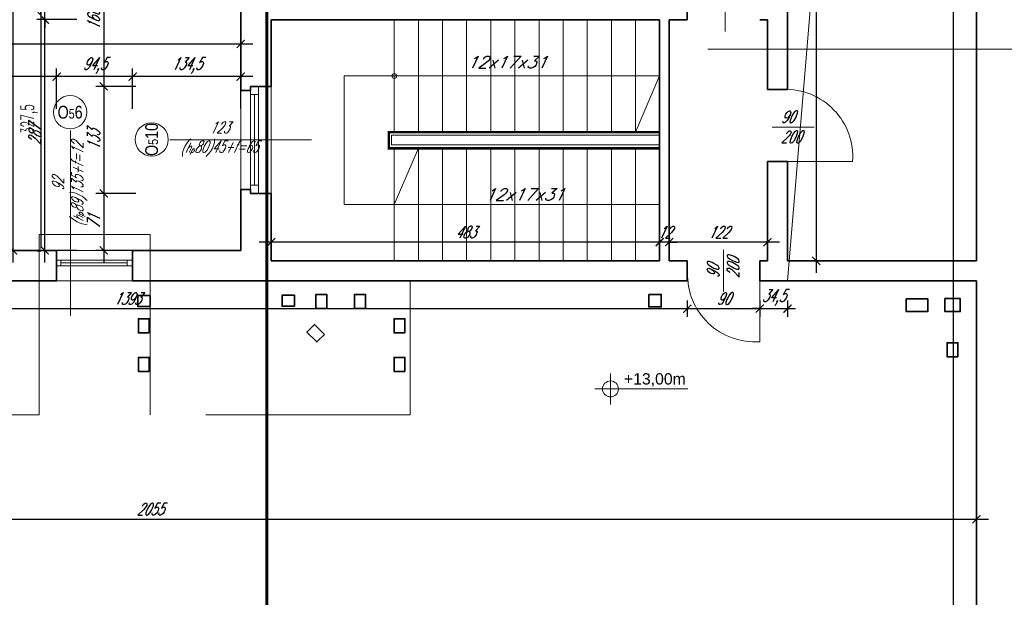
# Model space of a CAD drawing. Header units: millimetres. Extents: x 402 to 79005, y -7782 to 89952.
# Tile 14 of 256: x 26496 to 27721, y 7189 to 7908. Entities that reach past the tile are written whole.
import ezdxf
from ezdxf.enums import TextEntityAlignment as Align

# ---------------------------------------------------------------- set-up
doc = ezdxf.new("R2010")
doc.units = ezdxf.units.MM
doc.header["$LTSCALE"] = 10
doc.linetypes.add('DASHED', pattern=[19.05, 12.7, -6.35])
doc.layers.get('0').update_dxf_attribs({"lineweight": 0})
doc.layers.get('Defpoints').update_dxf_attribs({"color": 253})
for name, color, linetype, lineweight in [('01-2_konstrukcja dachu', 253, 'Continuous', 35), ('01_ściany', 253, 'Continuous', 35), ('03-01_okna', 253, 'Continuous', 15), ('03-02_schody', 253, 'Continuous', 5), ('03_drzwi', 253, 'Continuous', 15), ('04-1_widok', 253, 'Continuous', 5), ('04-2_nad', 253, 'DASHED', 5), ('05-01_wymiary', 253, 'Continuous', 5), ('05-03_opis', 253, 'Continuous', 5), ('0_A_GRANICA OPRACOWANIA', 1, 'Continuous', 0), ('0_A_WYMIAROWANIE', 1, 'Continuous', 5)]:
    doc.layers.add(name, color=color, linetype=linetype, lineweight=lineweight)
doc.styles.add('arial', font='ARIAL.TTF')
doc.styles.add('ariel', font='ARIAL.TTF', dxfattribs={"width": 0.8})
doc.styles.add('ariel_wym', font='simplex.shx', dxfattribs={"width": 0.65, "oblique": 25})
doc.styles.add('SIMPLEXD', font='simplex.shx', dxfattribs={"width": 0.6})
doc.dimstyles.new('1-100', dxfattribs={"dimtxt": 16, "dimasz": 5, "dimexe": 0, "dimexo": 0, "dimgap": 5, "dimtad": 1, "dimdec": 1, "dimtxsty": 'SIMPLEXD', "dimcen": 5, "dimclrt": 256, "dimadec": 0, "dimazin": 0, "dimtfac": 1, "dimtdec": 0, "dimtix": 1, "dimtmove": 1, "dimatfit": 3, "dimldrblk": 'LP', "dimfxl": 0, "dimarcsym": 0})
doc.dimstyles.new('ariel 50', dxfattribs={"dimtxt": 15, "dimasz": 10, "dimexe": 10, "dimexo": 0, "dimgap": 5, "dimtad": 1, "dimdec": 1, "dimrnd": 0.5, "dimtxsty": 'ariel_wym', "dimblk": 'ARCHTICK', "dimcen": 2.5, "dimdle": 15, "dimazin": 0, "dimtfac": 1, "dimtdec": 1, "dimtix": 1, "dimtmove": 0, "dimatfit": 3, "dimldrblk": 'DOT', "dimfxl": 0, "dimarcsym": 0})
doc.dimstyles.new('ariel 50 wnętrze', dxfattribs={"dimtxt": 15, "dimasz": 10, "dimexe": 10, "dimexo": 0, "dimgap": 5, "dimtad": 1, "dimdec": 1, "dimrnd": 0.5, "dimtxsty": 'ariel_wym', "dimblk": 'ARCHTICK', "dimcen": 2.5, "dimdle": 15, "dimazin": 0, "dimtfac": 1, "dimtdec": 1, "dimtix": 1, "dimtmove": 0, "dimatfit": 3, "dimldrblk": 'DOT', "dimfxl": 0, "dimarcsym": 0})

# ---------------------------------------------------------------- blocks, each defined once
blk = doc.blocks.new('_ArchTick')
at = {"color": 0, "linetype": 'ByBlock', "const_width": 0.15}
blk.add_lwpolyline([(-0.5, -0.5), (0.5, 0.5)], dxfattribs=at)
blk = doc.blocks.new('*D3494')
at = {"layer": '05-01_wymiary', "color": 0, "lineweight": -2}
for p, q in [((26600.9, 8005.9), (26600.9, 7809.8)), ((26640.9, 7990.9), (26590.9, 7990.9)), ((26640.9, 7824.8), (26590.9, 7824.8))]:
    blk.add_line(p, q, dxfattribs=at)
at = {"layer": 'Defpoints', "color": 0, "lineweight": 0}
for p in [(26809.2, 7990.9), (26600.9, 7824.8), (26809.2, 7824.8)]:
    blk.add_point(p, dxfattribs=at)
at = {"layer": '05-01_wymiary', "color": 0, "lineweight": -2, "xscale": 10, "yscale": 10, "zscale": 10}
for p, rotation in [((26600.9, 7990.9), 90), ((26600.9, 7824.8), 270)]:
    blk.add_blockref('_ArchTick', p, dxfattribs=dict(at, rotation=rotation))
at = {"layer": '05-01_wymiary', "color": 0, "insert": (26588.4, 7907.8), "char_height": 15, "attachment_point": 5, "rotation": 90, "style": 'ariel_wym'}
blk.add_mtext('166', dxfattribs=at)
blk = doc.blocks.new('_Dot')
at = {"color": 0, "linetype": 'ByBlock', "lineweight": -2}
blk.add_line((-0.5, 0), (-1, 0), dxfattribs=at)
at = {"color": 0, "linetype": 'ByBlock', "const_width": 0.5}
blk.add_lwpolyline([(-0.25, 0, 1), (0.25, 0, 1)], format="xyb", close=True, dxfattribs=at)
blk = doc.blocks.new('*D3495')
at = {"layer": '05-01_wymiary', "color": 0, "lineweight": -2}
for p, q in [((26600.9, 7839.8), (26600.9, 7676.8)), ((26640.9, 7824.8), (26590.9, 7824.8)), ((26640.9, 7691.8), (26590.9, 7691.8))]:
    blk.add_line(p, q, dxfattribs=at)
at = {"layer": 'Defpoints', "color": 0, "lineweight": 0}
for p in [(26809.2, 7824.8), (26600.9, 7691.8), (26809.2, 7691.8)]:
    blk.add_point(p, dxfattribs=at)
at = {"layer": '05-01_wymiary', "color": 0, "lineweight": -2, "xscale": 10, "yscale": 10, "zscale": 10}
for p, rotation in [((26600.9, 7824.8), 90), ((26600.9, 7691.8), 270)]:
    blk.add_blockref('_ArchTick', p, dxfattribs=dict(at, rotation=rotation))
at = {"layer": '05-01_wymiary', "color": 0, "insert": (26588.4, 7758.3), "char_height": 15, "attachment_point": 5, "rotation": 90, "style": 'ariel_wym'}
blk.add_mtext('133', dxfattribs=at)
blk = doc.blocks.new('*D3496')
at = {"layer": '05-01_wymiary', "color": 0, "lineweight": -2}
for p, q in [((26600.9, 7706.8), (26600.9, 7605.9)), ((26640.9, 7691.8), (26590.9, 7691.8)), ((26640.9, 7620.9), (26590.9, 7620.9))]:
    blk.add_line(p, q, dxfattribs=at)
at = {"layer": 'Defpoints', "color": 0, "lineweight": 0}
for p in [(26809.2, 7691.8), (26600.9, 7620.9), (26771.2, 7620.9)]:
    blk.add_point(p, dxfattribs=at)
at = {"layer": '05-01_wymiary', "color": 0, "lineweight": -2, "xscale": 10, "yscale": 10, "zscale": 10}
for p, rotation in [((26600.9, 7691.8), 90), ((26600.9, 7620.9), 270)]:
    blk.add_blockref('_ArchTick', p, dxfattribs=dict(at, rotation=rotation))
at = {"layer": '05-01_wymiary', "color": 0, "insert": (26588.4, 7656.3), "char_height": 15, "attachment_point": 5, "rotation": 90, "style": 'ariel_wym'}
blk.add_mtext('71', dxfattribs=at)
blk = doc.blocks.new('*D3497')
at = {"layer": '05-01_wymiary', "color": 0, "lineweight": -2}
for p, q in [((26527.6, 7605.9), (26527.6, 7922.9)), ((26567.6, 7907.9), (26517.6, 7907.9)), ((26567.6, 7620.9), (26517.6, 7620.9))]:
    blk.add_line(p, q, dxfattribs=at)
at = {"layer": 'Defpoints', "color": 0, "lineweight": 0}
for p in [(26527.6, 7907.9), (26809.2, 7907.9), (26771.2, 7620.9)]:
    blk.add_point(p, dxfattribs=at)
at = {"layer": '05-01_wymiary', "color": 0, "lineweight": -2, "xscale": 10, "yscale": 10, "zscale": 10}
for p, rotation in [((26527.6, 7907.9), 90), ((26527.6, 7620.9), 270)]:
    blk.add_blockref('_ArchTick', p, dxfattribs=dict(at, rotation=rotation))
at = {"layer": '05-01_wymiary', "color": 0, "insert": (26515.1, 7764.4), "char_height": 15, "attachment_point": 5, "rotation": 90, "style": 'ariel_wym'}
blk.add_mtext('287', dxfattribs=at)
blk = doc.blocks.new('*D3498')
at = {"layer": '05-01_wymiary', "color": 0, "lineweight": -2}
for p, q in [((26527.6, 7932.9), (26527.6, 7942.9)), ((26567.6, 7932.9), (26517.6, 7932.9)), ((26527.6, 7907.9), (26527.6, 7932.9)), ((26567.6, 7907.9), (26517.6, 7907.9)), ((26527.6, 7907.9), (26527.6, 7897.9))]:
    blk.add_line(p, q, dxfattribs=at)
at = {"layer": 'Defpoints', "color": 0, "lineweight": 0}
for p in [(26527.6, 7932.9), (26809.2, 7932.9), (26809.2, 7907.9)]:
    blk.add_point(p, dxfattribs=at)
at = {"layer": '05-01_wymiary', "color": 0, "lineweight": -2, "xscale": 10, "yscale": 10, "zscale": 10}
for p, rotation in [((26527.6, 7932.9), 270), ((26527.6, 7907.9), 90)]:
    blk.add_blockref('_ArchTick', p, dxfattribs=dict(at, rotation=rotation))
at = {"layer": '05-01_wymiary', "color": 0, "insert": (26515.1, 7920.4), "char_height": 15, "attachment_point": 5, "rotation": 90, "style": 'ariel_wym'}
blk.add_mtext('25', dxfattribs=at)
blk = doc.blocks.new('*D3504')
at = {"layer": '05-01_wymiary', "color": 0, "lineweight": -2}
for p, q in [((26488, 9358.9), (26488, 7605.9)), ((26528, 9343.9), (26478, 9343.9)), ((26528, 7620.9), (26478, 7620.9))]:
    blk.add_line(p, q, dxfattribs=at)
at = {"layer": 'Defpoints', "color": 0, "lineweight": 0}
for p in [(26771.2, 9343.9), (26488, 7620.9), (26771.2, 7620.9)]:
    blk.add_point(p, dxfattribs=at)
at = {"layer": '05-01_wymiary', "color": 0, "lineweight": -2, "xscale": 10, "yscale": 10, "zscale": 10}
for p, rotation in [((26488, 9343.9), 90), ((26488, 7620.9), 270)]:
    blk.add_blockref('_ArchTick', p, dxfattribs=dict(at, rotation=rotation))
at = {"layer": '05-01_wymiary', "color": 0, "insert": (26475.5, 8482.4), "char_height": 15, "attachment_point": 5, "rotation": 90, "style": 'ariel_wym'}
blk.add_mtext('1723', dxfattribs=at)
blk = doc.blocks.new('*D3539')
at = {"layer": '05-01_wymiary', "color": 0, "lineweight": -2}
for p, q in [((26786.2, 7837), (26621.8, 7837)), ((26636.8, 7797), (26636.8, 7847)), ((26771.2, 7797), (26771.2, 7847))]:
    blk.add_line(p, q, dxfattribs=at)
at = {"layer": 'Defpoints', "color": 0, "lineweight": 0}
for p in [(26636.8, 7837), (26771.2, 7620.9), (26636.8, 7582.9)]:
    blk.add_point(p, dxfattribs=at)
at = {"layer": '05-01_wymiary', "color": 0, "lineweight": -2, "xscale": 10, "yscale": 10, "zscale": 10, "rotation": 180}
blk.add_blockref('_ArchTick', (26636.8, 7837), dxfattribs=at)
at = {"layer": '05-01_wymiary', "color": 0, "lineweight": -2, "xscale": 10, "yscale": 10, "zscale": 10}
blk.add_blockref('_ArchTick', (26771.2, 7837), dxfattribs=at)
at = {"layer": '05-01_wymiary', "color": 0, "insert": (26704, 7850.9), "char_height": 15, "attachment_point": 5, "style": 'ariel_wym'}
blk.add_mtext('134,5', dxfattribs=at)
blk = doc.blocks.new('*D3540')
at = {"layer": '05-01_wymiary', "color": 0, "lineweight": -2}
for p, q in [((26651.8, 7837), (26527.3, 7837)), ((26542.3, 7797), (26542.3, 7847)), ((26636.8, 7797), (26636.8, 7847))]:
    blk.add_line(p, q, dxfattribs=at)
at = {"layer": 'Defpoints', "color": 0, "lineweight": 0}
for p in [(26542.3, 7837), (26542.3, 7582.9), (26636.8, 7582.9)]:
    blk.add_point(p, dxfattribs=at)
at = {"layer": '05-01_wymiary', "color": 0, "lineweight": -2, "xscale": 10, "yscale": 10, "zscale": 10, "rotation": 180}
blk.add_blockref('_ArchTick', (26542.3, 7837), dxfattribs=at)
at = {"layer": '05-01_wymiary', "color": 0, "lineweight": -2, "xscale": 10, "yscale": 10, "zscale": 10}
blk.add_blockref('_ArchTick', (26636.8, 7837), dxfattribs=at)
at = {"layer": '05-01_wymiary', "color": 0, "insert": (26589.6, 7850.9), "char_height": 15, "attachment_point": 5, "style": 'ariel_wym'}
blk.add_mtext('94,5', dxfattribs=at)
blk = doc.blocks.new('*D3541')
at = {"layer": '05-01_wymiary', "color": 0, "lineweight": -2}
for p, q in [((26557.3, 7837), (26134.8, 7837)), ((26149.8, 7797), (26149.8, 7847)), ((26542.3, 7797), (26542.3, 7847))]:
    blk.add_line(p, q, dxfattribs=at)
at = {"layer": 'Defpoints', "color": 0, "lineweight": 0}
for p in [(26149.8, 7837), (26149.8, 7582.9), (26542.3, 7582.9)]:
    blk.add_point(p, dxfattribs=at)
at = {"layer": '05-01_wymiary', "color": 0, "lineweight": -2, "xscale": 10, "yscale": 10, "zscale": 10, "rotation": 180}
blk.add_blockref('_ArchTick', (26149.8, 7837), dxfattribs=at)
at = {"layer": '05-01_wymiary', "color": 0, "lineweight": -2, "xscale": 10, "yscale": 10, "zscale": 10}
blk.add_blockref('_ArchTick', (26542.3, 7837), dxfattribs=at)
at = {"layer": '05-01_wymiary', "color": 0, "insert": (26346.1, 7850.9), "char_height": 15, "attachment_point": 5, "style": 'ariel_wym'}
blk.add_mtext('392,5', dxfattribs=at)
blk = doc.blocks.new('*D3544')
at = {"layer": '05-01_wymiary', "color": 0, "lineweight": -2}
for p, q in [((25971.6, 7837.8), (25971.6, 7887.8)), ((26771.2, 7837.8), (26771.2, 7887.8)), ((25956.6, 7877.8), (26786.2, 7877.8))]:
    blk.add_line(p, q, dxfattribs=at)
at = {"layer": 'Defpoints', "color": 0, "lineweight": 0}
for p in [(26771.2, 7877.8), (25971.6, 7620.9), (26771.2, 7620.9)]:
    blk.add_point(p, dxfattribs=at)
at = {"layer": '05-01_wymiary', "color": 0, "lineweight": -2, "xscale": 10, "yscale": 10, "zscale": 10, "rotation": 180}
blk.add_blockref('_ArchTick', (25971.6, 7877.8), dxfattribs=at)
at = {"layer": '05-01_wymiary', "color": 0, "lineweight": -2, "xscale": 10, "yscale": 10, "zscale": 10}
blk.add_blockref('_ArchTick', (26771.2, 7877.8), dxfattribs=at)
at = {"layer": '05-01_wymiary', "color": 0, "insert": (26371.4, 7891.7), "char_height": 15, "attachment_point": 5, "style": 'ariel_wym'}
blk.add_mtext('799,5', dxfattribs=at)
blk = doc.blocks.new('*D3580')
at = {"layer": '05-01_wymiary', "color": 0, "lineweight": -2}
for p, q in [((25933.6, 7558.4), (25933.6, 7538.4)), ((27326.5, 7558.4), (27326.5, 7538.4)), ((25918.6, 7548.4), (27341.5, 7548.4))]:
    blk.add_line(p, q, dxfattribs=at)
at = {"layer": 'Defpoints', "color": 0, "lineweight": 0}
for p in [(25933.6, 7582.9), (27326.5, 7582.9), (27326.5, 7548.4)]:
    blk.add_point(p, dxfattribs=at)
at = {"layer": '05-01_wymiary', "color": 0, "lineweight": -2, "xscale": 10, "yscale": 10, "zscale": 10, "rotation": 180}
blk.add_blockref('_ArchTick', (25933.6, 7548.4), dxfattribs=at)
at = {"layer": '05-01_wymiary', "color": 0, "lineweight": -2, "xscale": 10, "yscale": 10, "zscale": 10}
blk.add_blockref('_ArchTick', (27326.5, 7548.4), dxfattribs=at)
at = {"layer": '05-01_wymiary', "color": 0, "insert": (26630.1, 7560.9), "char_height": 15, "attachment_point": 5, "style": 'ariel_wym'}
blk.add_mtext('1393', dxfattribs=at)
blk = doc.blocks.new('*D3590')
at = {"layer": '05-01_wymiary', "color": 0, "lineweight": -2}
for p, q in [((25616.1, 7286.5), (27701.2, 7286.5)), ((25631.1, 7286.5), (25631.1, 7296.5)), ((27686.2, 7286.5), (27686.2, 7296.5))]:
    blk.add_line(p, q, dxfattribs=at)
at = {"layer": 'Defpoints', "color": 0, "lineweight": 0}
for p in [(25631.1, 7286.5), (27686.2, 7286.5), (27686.2, 7286.5)]:
    blk.add_point(p, dxfattribs=at)
at = {"layer": '05-01_wymiary', "color": 0, "lineweight": -2, "xscale": 10, "yscale": 10, "zscale": 10, "rotation": 180}
blk.add_blockref('_ArchTick', (25631.1, 7286.5), dxfattribs=at)
at = {"layer": '05-01_wymiary', "color": 0, "lineweight": -2, "xscale": 10, "yscale": 10, "zscale": 10}
blk.add_blockref('_ArchTick', (27686.2, 7286.5), dxfattribs=at)
at = {"layer": '05-01_wymiary', "color": 0, "insert": (26658.7, 7299), "char_height": 15, "attachment_point": 5, "style": 'ariel_wym'}
blk.add_mtext('2055', dxfattribs=at)
blk = doc.blocks.new('*D3603')
at = {"layer": '05-01_wymiary', "color": 0, "lineweight": -2}
for p, q in [((27657.8, 6596.8), (27657.8, 10398.5)), ((27667.8, 10383.5), (27647.8, 10383.5)), ((27667.8, 6611.8), (27647.8, 6611.8))]:
    blk.add_line(p, q, dxfattribs=at)
at = {"layer": 'Defpoints', "color": 0, "lineweight": 0}
for p in [(27657.8, 10383.5), (27686.2, 10383.5), (27686.2, 6611.8)]:
    blk.add_point(p, dxfattribs=at)
at = {"layer": '05-01_wymiary', "color": 0, "lineweight": -2, "xscale": 10, "yscale": 10, "zscale": 10}
for p, rotation in [((27657.8, 10383.5), 90), ((27657.8, 6611.8), 270)]:
    blk.add_blockref('_ArchTick', p, dxfattribs=dict(at, rotation=rotation))
at = {"layer": '05-01_wymiary', "color": 0, "insert": (27643.8, 8497.6), "char_height": 15, "attachment_point": 5, "rotation": 90, "style": 'ariel_wym'}
blk.add_mtext('3771,5', dxfattribs=at)
blk = doc.blocks.new('*D3608')
at = {"layer": '05-01_wymiary', "color": 0, "lineweight": -2}
for p, q in [((27486.9, 9164.2), (27486.9, 7592.9)), ((27476.9, 9149.2), (27496.9, 9149.2)), ((27476.9, 7607.9), (27496.9, 7607.9))]:
    blk.add_line(p, q, dxfattribs=at)
at = {"layer": 'Defpoints', "color": 0, "lineweight": 0}
for p in [(27451.2, 9149.2), (27451.2, 7607.9), (27486.9, 7607.9)]:
    blk.add_point(p, dxfattribs=at)
at = {"layer": '05-01_wymiary', "color": 0, "lineweight": -2, "xscale": 10, "yscale": 10, "zscale": 10}
for p, rotation in [((27486.9, 9149.2), 90), ((27486.9, 7607.9), 270)]:
    blk.add_blockref('_ArchTick', p, dxfattribs=dict(at, rotation=rotation))
at = {"layer": '05-01_wymiary', "color": 0, "insert": (27473, 8378.5), "char_height": 15, "attachment_point": 5, "rotation": 90, "style": 'ariel_wym'}
blk.add_mtext('1541,5', dxfattribs=at)
blk = doc.blocks.new('*D3609')
at = {"layer": '05-01_wymiary', "color": 0, "lineweight": -2}
for p, q in [((27326.5, 7558.4), (27326.5, 7538.4)), ((27416.7, 7558.4), (27416.7, 7538.4)), ((27311.5, 7548.4), (27431.7, 7548.4))]:
    blk.add_line(p, q, dxfattribs=at)
at = {"layer": 'Defpoints', "color": 0, "lineweight": 0}
for p in [(27326.5, 7582.9), (27416.7, 7582.9), (27416.7, 7548.4)]:
    blk.add_point(p, dxfattribs=at)
at = {"layer": '05-01_wymiary', "color": 0, "lineweight": -2, "xscale": 10, "yscale": 10, "zscale": 10, "rotation": 180}
blk.add_blockref('_ArchTick', (27326.5, 7548.4), dxfattribs=at)
at = {"layer": '05-01_wymiary', "color": 0, "lineweight": -2, "xscale": 10, "yscale": 10, "zscale": 10}
blk.add_blockref('_ArchTick', (27416.7, 7548.4), dxfattribs=at)
at = {"layer": '05-01_wymiary', "color": 0, "insert": (27371.6, 7560.9), "char_height": 15, "attachment_point": 5, "style": 'ariel_wym'}
blk.add_mtext('90', dxfattribs=at)
blk = doc.blocks.new('*D3610')
at = {"layer": '05-01_wymiary', "color": 0, "lineweight": -2}
for p, q in [((27416.7, 7558.4), (27416.7, 7538.4)), ((27451.2, 7558.4), (27451.2, 7538.4)), ((27416.7, 7548.4), (27406.7, 7548.4)), ((27416.7, 7548.4), (27451.2, 7548.4)), ((27451.2, 7548.4), (27461.2, 7548.4))]:
    blk.add_line(p, q, dxfattribs=at)
at = {"layer": 'Defpoints', "color": 0, "lineweight": 0}
for p in [(27416.7, 7582.9), (27451.2, 7582.9), (27451.2, 7548.4)]:
    blk.add_point(p, dxfattribs=at)
at = {"layer": '05-01_wymiary', "color": 0, "lineweight": -2, "xscale": 10, "yscale": 10, "zscale": 10}
blk.add_blockref('_ArchTick', (27416.7, 7548.4), dxfattribs=at)
at = {"layer": '05-01_wymiary', "color": 0, "lineweight": -2, "xscale": 10, "yscale": 10, "zscale": 10, "rotation": 180}
blk.add_blockref('_ArchTick', (27451.2, 7548.4), dxfattribs=at)
at = {"layer": '05-01_wymiary', "color": 0, "insert": (27434, 7562.3), "char_height": 15, "attachment_point": 5, "style": 'ariel_wym'}
blk.add_mtext('34,5', dxfattribs=at)
blk = doc.blocks.new('*D3611')
at = {"layer": '05-01_wymiary', "color": 0, "lineweight": -2}
for p, q in [((27304.2, 7621.1), (27304.2, 7641.1)), ((27426.2, 7621.1), (27426.2, 7641.1)), ((27441.2, 7631.1), (27289.2, 7631.1))]:
    blk.add_line(p, q, dxfattribs=at)
at = {"layer": 'Defpoints', "color": 0, "lineweight": 0}
for p in [(27304.2, 7631.1), (27304.2, 7607.9), (27426.2, 7607.9)]:
    blk.add_point(p, dxfattribs=at)
at = {"layer": '05-01_wymiary', "color": 0, "lineweight": -2, "xscale": 10, "yscale": 10, "zscale": 10, "rotation": 180}
blk.add_blockref('_ArchTick', (27304.2, 7631.1), dxfattribs=at)
at = {"layer": '05-01_wymiary', "color": 0, "lineweight": -2, "xscale": 10, "yscale": 10, "zscale": 10}
blk.add_blockref('_ArchTick', (27426.2, 7631.1), dxfattribs=at)
at = {"layer": '05-01_wymiary', "color": 0, "insert": (27365.2, 7643.6), "char_height": 15, "attachment_point": 5, "style": 'ariel_wym'}
blk.add_mtext('122', dxfattribs=at)
blk = doc.blocks.new('*D3612')
at = {"layer": '05-01_wymiary', "color": 0, "lineweight": -2}
for p, q in [((27292.2, 7621.1), (27292.2, 7641.1)), ((27304.2, 7621.1), (27304.2, 7641.1)), ((27292.2, 7631.1), (27282.2, 7631.1)), ((27304.2, 7631.1), (27292.2, 7631.1)), ((27304.2, 7631.1), (27314.2, 7631.1))]:
    blk.add_line(p, q, dxfattribs=at)
at = {"layer": 'Defpoints', "color": 0, "lineweight": 0}
for p in [(27292.2, 7631.1), (27292.2, 7607.9), (27304.2, 7607.9)]:
    blk.add_point(p, dxfattribs=at)
at = {"layer": '05-01_wymiary', "color": 0, "lineweight": -2, "xscale": 10, "yscale": 10, "zscale": 10}
blk.add_blockref('_ArchTick', (27292.2, 7631.1), dxfattribs=at)
at = {"layer": '05-01_wymiary', "color": 0, "lineweight": -2, "xscale": 10, "yscale": 10, "zscale": 10, "rotation": 180}
blk.add_blockref('_ArchTick', (27304.2, 7631.1), dxfattribs=at)
at = {"layer": '05-01_wymiary', "color": 0, "insert": (27298.2, 7643.6), "char_height": 15, "attachment_point": 5, "style": 'ariel_wym'}
blk.add_mtext('12', dxfattribs=at)
blk = doc.blocks.new('*D3613')
at = {"layer": '05-01_wymiary', "color": 0, "lineweight": -2}
for p, q in [((26809.2, 7621.1), (26809.2, 7641.1)), ((27292.2, 7621.1), (27292.2, 7641.1)), ((27307.2, 7631.1), (26794.2, 7631.1))]:
    blk.add_line(p, q, dxfattribs=at)
at = {"layer": 'Defpoints', "color": 0, "lineweight": 0}
for p in [(26809.2, 7631.1), (26809.2, 7607.9), (27292.2, 7607.9)]:
    blk.add_point(p, dxfattribs=at)
at = {"layer": '05-01_wymiary', "color": 0, "lineweight": -2, "xscale": 10, "yscale": 10, "zscale": 10, "rotation": 180}
blk.add_blockref('_ArchTick', (26809.2, 7631.1), dxfattribs=at)
at = {"layer": '05-01_wymiary', "color": 0, "lineweight": -2, "xscale": 10, "yscale": 10, "zscale": 10}
blk.add_blockref('_ArchTick', (27292.2, 7631.1), dxfattribs=at)
at = {"layer": '05-01_wymiary', "color": 0, "insert": (27050.7, 7643.6), "char_height": 15, "attachment_point": 5, "style": 'ariel_wym'}
blk.add_mtext('483', dxfattribs=at)
blk = doc.blocks.new('kota rzutowa')
at = {"ltscale": 0.5}
for p, q in [((0, -20.6), (0, 20.6)), ((-20.6, 0), (102.8, 0))]:
    blk.add_line(p, q, dxfattribs=at)
blk.add_circle((0, 0), 10.6, dxfattribs=at)
at = {"ltscale": 0.5, "style": 'arial'}
blk.add_attdef('POZ._POSADKI_WYKOŃCZONWJ', text='', height=15, dxfattribs=at).set_placement((17.9, 1.4), align=Align.BOTTOM_LEFT)
blk.add_attdef('POZ._POSADZKI_KONSTRUKCJA', text='', height=15, dxfattribs=at).set_placement((17, -5), align=Align.TOP_LEFT)
blk = doc.blocks.new('*D4055')
at = {"layer": '0_A_WYMIAROWANIE', "color": 0, "lineweight": -2}
for p, q in [((26517.7, 7948), (26522.7, 7948)), ((26522.7, 7943), (26522.7, 7625.5)), ((26517.7, 7620.5), (26522.7, 7620.5))]:
    blk.add_line(p, q, dxfattribs=at)
at = {"layer": '0_A_WYMIAROWANIE', "color": 0, "lineweight": 9}
for points in [[(26523.5, 7943), (26521.9, 7943), (26522.7, 7948)], [(26521.9, 7625.5), (26523.5, 7625.5), (26522.7, 7620.5)]]:
    blk.add_solid(points, dxfattribs=at)
at = {"layer": 'Defpoints', "color": 0, "lineweight": 9}
for p in [(26489, 7948), (26489, 7620.5), (26522.7, 7620.5)]:
    blk.add_point(p, dxfattribs=at)
at = {"layer": '0_A_WYMIAROWANIE', "insert": (26508.2, 7784.2), "char_height": 16, "attachment_point": 5, "rotation": 90, "style": 'SIMPLEXD'}
blk.add_mtext('327,5', dxfattribs=at)
blk = doc.blocks.new('LP')
for p, q in [((0, 0), (-1, 0)), ((0, 1), (0, 0)), ((0, -1), (0, 0)), ((0, 0), (1, 0))]:
    blk.add_line(p, q)
at = {"const_width": 0.2}
blk.add_lwpolyline([(0.71, 0.71), (-0.71, -0.71)], dxfattribs=at)

msp = doc.modelspace()

# ---------------------------------------------------------------- linework, layer by layer
at = {"layer": '01-2_konstrukcja dachu'}
for points in [[(26658.692, 7564.615), (26658.692, 7551.115), (26643.192, 7551.115), (26643.192, 7564.615)], [(26838.095, 7565.004), (26838.095, 7551.504), (26822.595, 7551.504), (26822.595, 7565.004)], [(26878.195, 7548.697), (26864.695, 7548.697), (26864.695, 7566.197), (26878.195, 7566.197)], [(26926.24, 7548.697), (26912.74, 7548.697), (26912.74, 7566.197), (26926.24, 7566.197)], [(27278.631, 7566.094), (27294.131, 7566.094), (27294.131, 7550.594), (27278.631, 7550.594)], [(27598.773, 7560.519), (27625.824, 7560.519), (27625.824, 7545.019), (27598.773, 7545.019)], [(27647.016, 7560.855), (27666.016, 7560.855), (27666.016, 7544.855), (27647.016, 7544.855)], [(26657.467, 7518.253), (26643.967, 7518.253), (26643.967, 7535.753), (26657.467, 7535.753)], [(26975.508, 7518.253), (26962.008, 7518.253), (26962.008, 7535.753), (26975.508, 7535.753)], [(26875.429, 7516.469), (26865.851, 7506.955), (26853.519, 7519.371), (26863.097, 7528.885)], [(27663.093, 7488.518), (27649.593, 7488.518), (27649.593, 7506.018), (27663.093, 7506.018)], [(26657.467, 7470.355), (26643.967, 7470.355), (26643.967, 7487.855), (26657.467, 7487.855)], [(26975.508, 7470.355), (26962.008, 7470.355), (26962.008, 7487.855), (26975.508, 7487.855)]]:
    msp.add_lwpolyline(points, close=True, dxfattribs=at)
at = {"layer": '01_ściany'}
for p, q in [((27686.226, 7607.855), (27686.226, 10383.457)), ((27451.226, 7907.268), (27451.226, 9149.194)), ((26771.226, 8000.855), (26771.226, 7819.816)), ((27326.521, 7932.855), (27326.521, 7907.855)), ((27292.22, 7907.855), (26809.226, 7907.855)), ((26809.226, 7824.816), (26809.226, 7907.855)), ((27292.22, 7907.855), (27292.22, 7747.855)), ((27326.521, 7907.855), (27304.22, 7907.855)), ((27304.22, 7907.855), (27304.22, 7607.855)), ((27426.226, 7907.855), (27416.698, 7907.855)), ((27426.226, 7821.2), (27426.226, 7907.855)), ((27451.226, 7821.2), (27451.226, 7907.268)), ((26783.226, 7824.788), (26783.226, 7819.816)), ((26809.226, 7824.816), (26783.244, 7824.816)), ((26783.244, 7819.816), (26771.226, 7819.816)), ((27451.226, 7821.2), (27426.226, 7821.2)), ((27292.22, 7747.855), (27292.22, 7607.855)), ((27426.226, 7607.855), (27426.226, 7731.482)), ((27451.226, 7731.482), (27426.226, 7731.482)), ((27451.226, 7607.855), (27451.226, 7731.482)), ((26771.226, 7696.816), (26771.226, 7620.855)), ((26783.226, 7696.816), (26771.226, 7696.816)), ((26783.226, 7696.816), (26783.226, 7691.816)), ((26783.226, 7691.816), (26809.226, 7691.816)), ((26809.226, 7691.816), (26809.226, 7607.855)), ((26542.349, 7620.855), (26149.849, 7620.855)), ((26542.349, 7582.855), (26542.349, 7620.855)), ((26771.226, 7620.855), (26636.849, 7620.855)), ((26636.849, 7582.855), (26636.849, 7620.855)), ((27292.22, 7607.855), (26809.226, 7607.855)), ((27326.521, 7607.855), (27304.22, 7607.855)), ((27326.521, 7607.855), (27326.521, 7582.855)), ((27416.698, 7607.855), (27416.698, 7582.855)), ((27426.226, 7607.855), (27416.698, 7607.855)), ((27686.226, 7607.855), (27451.226, 7607.855)), ((26542.349, 7582.855), (26149.849, 7582.855)), ((26797.22, 7582.855), (26636.849, 7582.855)), ((27326.521, 7582.855), (26797.22, 7582.855)), ((27686.226, 7582.855), (27416.698, 7582.855)), ((27686.226, 6611.817), (27686.226, 7582.855))]:
    msp.add_line(p, q, dxfattribs=at)
at = {"layer": '03-01_okna', "linetype": 'Continuous', "lineweight": 0}
for p, q in [((26793.244, 7691.816), (26793.244, 7824.816)), ((26771.226, 7696.816), (26771.226, 7819.816)), ((26783.244, 7691.816), (26783.244, 7819.816)), ((26783.244, 7814.816), (26793.244, 7814.816)), ((26788.244, 7701.817), (26788.244, 7814.816)), ((26783.244, 7701.817), (26793.244, 7701.817)), ((26636.849, 7608.855), (26542.349, 7608.855)), ((26547.522, 7608.855), (26547.522, 7601.865)), ((26629.86, 7605.36), (26547.522, 7605.36)), ((26629.86, 7608.855), (26629.86, 7601.865)), ((26636.849, 7601.865), (26542.349, 7601.865))]:
    msp.add_line(p, q, dxfattribs=at)
at = {"layer": '03-01_okna'}
msp.add_line((26636.849, 7620.855), (26542.349, 7620.855), dxfattribs=at)
at = {"layer": '03-02_schody'}
for p, q in [((26962.22, 7767.855), (26962.22, 7907.855)), ((26992.22, 7907.855), (26992.22, 7767.855)), ((27022.22, 7907.855), (27022.22, 7767.855)), ((27052.22, 7907.855), (27052.22, 7767.855)), ((27082.22, 7907.855), (27082.22, 7767.855)), ((27112.22, 7907.855), (27112.22, 7767.855)), ((27142.22, 7907.855), (27142.22, 7767.855)), ((27172.22, 7907.855), (27172.22, 7767.855)), ((27202.22, 7907.855), (27202.22, 7767.855)), ((27232.22, 7907.855), (27232.22, 7767.855)), ((27262.22, 7907.855), (27262.22, 7767.855)), ((26900.068, 7837.855), (27292.22, 7837.855)), ((26900.068, 7837.855), (26900.068, 7677.855)), ((27292.22, 7837.855), (27262.22, 7767.855)), ((26958.588, 7764.317), (26958.588, 7752.316)), ((26958.588, 7764.317), (27292.22, 7764.317)), ((26958.588, 7752.316), (27292.22, 7752.316)), ((26962.22, 7607.855), (26962.22, 7747.855)), ((26962.22, 7677.855), (26992.22, 7747.855)), ((26992.22, 7747.855), (26992.22, 7607.855)), ((27022.22, 7747.855), (27022.22, 7607.855)), ((27052.22, 7747.855), (27052.22, 7607.855)), ((27082.22, 7747.855), (27082.22, 7607.855)), ((27112.22, 7747.855), (27112.22, 7607.855)), ((27142.22, 7747.855), (27142.22, 7607.855)), ((27172.22, 7747.855), (27172.22, 7607.855)), ((27202.22, 7747.855), (27202.22, 7607.855)), ((27232.22, 7747.855), (27232.22, 7607.855)), ((27262.22, 7747.855), (27262.22, 7607.855)), ((26900.068, 7677.855), (27292.22, 7677.855))]:
    msp.add_line(p, q, dxfattribs=at)
at = {"layer": '03-02_schody', "const_width": 3}
msp.add_lwpolyline([(27292.22, 7747.855), (26955.354, 7747.855), (26955.354, 7767.855), (27292.22, 7767.855)], dxfattribs=at)
at = {"layer": '03-02_schody'}
msp.add_circle((26962.22, 7837.855), 3, dxfattribs=at)
at = {"layer": '03_drzwi'}
for p, q in [((27373.565, 7955.179), (27373.565, 7893.309)), ((27484.482, 7774.28), (27432.281, 7774.28)), ((27532.09, 7731.482), (27442.09, 7731.482)), ((27371.609, 7569.255), (27371.609, 7621.456)), ((27416.698, 7507.337), (27416.698, 7597.337))]:
    msp.add_line(p, q, dxfattribs=at)
for centre, start, end in [((27448.63, 7737.574), 355.825235, 91.795003), ((27410.606, 7590.797), 178.204997, 274.174765)]:
    msp.add_arc(centre, 83.682, start, end, dxfattribs=at)
at = {"layer": '04-1_widok'}
for p, q in [((26809.226, 7691.816), (26809.226, 7824.816)), ((26542.349, 7582.855), (26636.849, 7582.855))]:
    msp.add_line(p, q, dxfattribs=at)
at = {"layer": '04-2_nad', "ltscale": 2}
for p, q in [((26658.599, 7640.855), (26520.599, 7640.855)), ((26520.599, 7640.855), (26520.599, 7416.134)), ((26658.599, 7640.855), (26658.599, 7416.136)), ((26981.987, 7416.235), (26981.987, 7582.855)), ((26520.599, 7416.134), (26171.599, 7416.134)), ((26981.987, 7416.235), (26658.599, 7416.136))]:
    msp.add_line(p, q, dxfattribs=at)
at = {"layer": '05-03_opis'}
for p, q in [((27451.226, 7582.855), (27686.226, 10383.457)), ((27352.238, 7871.068), (28311.718, 7871.068))]:
    msp.add_line(p, q, dxfattribs=at)
at = {"layer": '05-03_opis', "lineweight": 0}
for p, q in [((26559.587, 7539.636), (26559.587, 7769.98)), ((26859.234, 7758.316), (26683.217, 7758.316))]:
    msp.add_line(p, q, dxfattribs=at)
for centre in [(26559.087, 7792.669), (26660.528, 7758.816)]:
    msp.add_circle(centre, 20.689, dxfattribs=at)
at = {"layer": '0_A_GRANICA OPRACOWANIA', "color": 1, "linetype": 'DASHED', "const_width": 4}
msp.add_lwpolyline([(25790.687, 8549.345), (26803.781, 8549.345), (26803.781, 7155.423), (25790.687, 7155.423)], close=True, dxfattribs=at)

# ---------------------------------------------------------------- block references
at = {"layer": '05-03_opis', "xscale": 0.9359999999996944, "yscale": 0.9359999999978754, "zscale": 0.9359999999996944}
msp.add_blockref('kota rzutowa', (27231.062, 7448.532), dxfattribs=at).add_auto_attribs({'POZ._POSADKI_WYKOŃCZONWJ': '+13,00m'})

# ---------------------------------------------------------------- texts
at = {"layer": '03_drzwi', "insert": (27442.999, 7794.507), "char_height": 15, "width": 160.59049, "attachment_point": 1, "style": 'ariel_wym'}
msp.add_mtext('90\\P200', dxfattribs=at)
at = {"layer": '03_drzwi', "insert": (27351.226, 7586.314), "char_height": 15, "width": 160.59049, "attachment_point": 1, "rotation": 90, "style": 'ariel_wym'}
msp.add_mtext('90\\P200', dxfattribs=at)
at = {"layer": '05-03_opis', "lineweight": 0, "attachment_point": 5}
for s, insert, char_height, width, style in [('{\\W1;12x17x31}', (27101.871, 7854.963), 15, 55, 'ariel_wym'), ('O{\\H0.7576x;5}6', (26559.087, 7792.669), 15.84, 75.19353, 'ariel'), ('123\\P({\\H0.8333x;h\\H0.6x;p}80)45+f=65', (26744.657, 7759.387), 14.4, 62.66128, 'ariel_wym'), ('{\\W1;12x17x31}', (27123.717, 7690.405), 15, 55, 'ariel_wym')]:
    msp.add_mtext(s, dxfattribs=dict(at, insert=insert, char_height=char_height, width=width, style=style))
at = {"layer": '05-03_opis', "lineweight": 0, "attachment_point": 5, "rotation": 90}
for s, insert, char_height, width, style in [('O{\\H0.7576x;5}10', (26660.528, 7758.816), 15.84, 75.19353, 'ariel'), ('92\\P({\\H0.8333x;h\\H0.6x;p}89)135+f=12', (26558.516, 7703.254), 14.4, 62.66128, 'ariel_wym')]:
    msp.add_mtext(s, dxfattribs=dict(at, insert=insert, char_height=char_height, width=width, style=style))

# ---------------------------------------------------------------- dimensions: what is measured, and where the dimension line sits
at = {"layer": '05-01_wymiary'}
for base, p1, p2, dimstyle, picture, middle in [((27657.764, 10383.457), (27686.226, 6611.817), (27686.226, 10383.457), 'ariel 50 wnętrze', '*D3603', (27643.836, 8497.637)), ((26487.994, 7620.855), (26771.228, 9343.855), (26771.228, 7620.855), 'ariel 50', '*D3504', (26475.494, 8482.355)), ((26527.571, 7907.855), (26771.226, 7620.855), (26809.226, 7907.855), 'ariel 50', '*D3497', (26515.071, 7764.355))]:
    dim = msp.add_linear_dim(base=base, p1=p1, p2=p2, angle=90, dimstyle=dimstyle, dxfattribs=at)
    dim.commit()
    dim.dimension.update_dxf_attribs({"geometry": picture, "text_midpoint": middle})
for base, p1, p2, dimstyle, picture, middle in [((27486.91, 7607.855), (27451.226, 9149.194), (27451.226, 7607.855), 'ariel 50 wnętrze', '*D3608', (27472.982, 8378.525)), ((26600.888, 7824.816), (26809.226, 7990.855), (26809.226, 7824.816), 'ariel 50', '*D3494', (26588.388, 7907.836)), ((26527.571, 7932.855), (26809.226, 7907.855), (26809.226, 7932.855), 'ariel 50', '*D3498', (26515.071, 7920.355)), ((26600.888, 7691.816), (26809.226, 7824.816), (26809.226, 7691.816), 'ariel 50', '*D3495', (26588.388, 7758.316)), ((26600.888, 7620.855), (26809.226, 7691.816), (26771.226, 7620.855), 'ariel 50', '*D3496', (26588.388, 7656.336))]:
    dim = msp.add_linear_dim(base=base, p1=p1, p2=p2, angle=90, dimstyle=dimstyle, override={"dimtmove": 1}, dxfattribs=at)
    dim.commit()
    dim.dimension.update_dxf_attribs({"geometry": picture, "text_midpoint": middle})
for base, p1, p2, dimstyle, picture, middle in [((26771.226, 7877.762), (25971.601, 7620.855), (26771.226, 7620.855), 'ariel 50', '*D3544', (26371.413, 7891.691)), ((26636.849, 7836.997), (26771.228, 7620.855), (26636.849, 7582.855), 'ariel 50', '*D3539', (26704.039, 7850.925)), ((27304.22, 7631.065), (27426.226, 7607.855), (27304.22, 7607.855), 'ariel 50 wnętrze', '*D3611', (27365.223, 7643.565)), ((27326.521, 7548.361), (25933.601, 7582.855), (27326.521, 7582.855), 'ariel 50 wnętrze', '*D3580', (26630.061, 7560.861))]:
    dim = msp.add_linear_dim(base=base, p1=p1, p2=p2, dimstyle=dimstyle, dxfattribs=at)
    dim.commit()
    dim.dimension.update_dxf_attribs({"geometry": picture, "text_midpoint": middle})
for base, p1, p2, dimstyle, picture, middle in [((26149.849, 7836.997), (26542.349, 7582.855), (26149.849, 7582.855), 'ariel 50', '*D3541', (26346.099, 7850.925)), ((26542.349, 7836.997), (26636.849, 7582.855), (26542.349, 7582.855), 'ariel 50', '*D3540', (26589.599, 7850.925)), ((26809.226, 7631.065), (27292.22, 7607.855), (26809.226, 7607.855), 'ariel 50 wnętrze', '*D3613', (27050.723, 7643.565)), ((27292.22, 7631.065), (27304.22, 7607.855), (27292.22, 7607.855), 'ariel 50 wnętrze', '*D3612', (27298.22, 7643.565)), ((27416.698, 7548.361), (27326.521, 7582.855), (27416.698, 7582.855), 'ariel 50 wnętrze', '*D3609', (27371.609, 7560.861)), ((27451.226, 7548.361), (27416.698, 7582.855), (27451.226, 7582.855), 'ariel 50 wnętrze', '*D3610', (27433.962, 7562.289)), ((27686.226, 7286.543), (25631.126, 7286.543), (27686.226, 7286.543), 'ariel 50 wnętrze', '*D3590', (26658.676, 7299.043))]:
    dim = msp.add_linear_dim(base=base, p1=p1, p2=p2, dimstyle=dimstyle, override={"dimtmove": 1}, dxfattribs=at)
    dim.commit()
    dim.dimension.update_dxf_attribs({"geometry": picture, "text_midpoint": middle})
at = {"layer": '0_A_WYMIAROWANIE', "color": 1}
dim = msp.add_linear_dim(base=(26522.709, 7620.477), p1=(26488.953, 7948.018), p2=(26488.953, 7620.477), angle=90, dimstyle='1-100', dxfattribs=at)
dim.commit()
dim.dimension.update_dxf_attribs({"geometry": '*D4055', "text_midpoint": (26508.185, 7784.248)})

doc.saveas('drawing.dxf')
